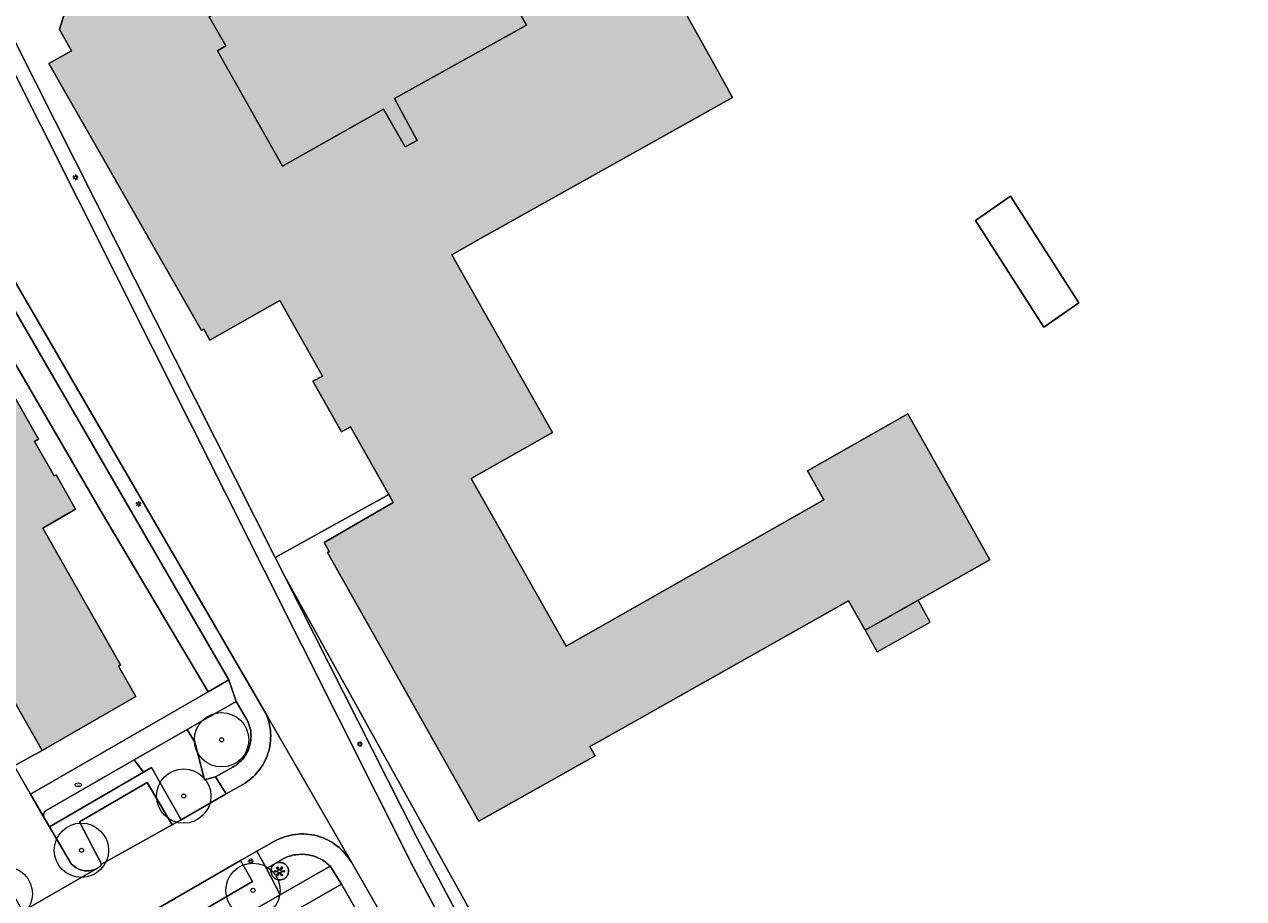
# Model space of a CAD drawing. Header units: metres. Extents: x 187482 to 189800, y 333582 to 335019.
# Tile 176 of 256: x 189212 to 189325, y 333997 to 334078. Entities that reach past the tile are written whole.
import ezdxf
from ezdxf.enums import TextEntityAlignment as Align

# ---------------------------------------------------------------- set-up
doc = ezdxf.new("R2010")
doc.units = ezdxf.units.M
doc.layers.get('0').update_dxf_attribs({"color": 252, "lineweight": 18})
for name, color, linetype, lineweight in [('B-WE-GR-BEPLANTING_CULTUUR_BODEMBEDEKKER-GV', 252, 'Continuous', 18), ('B-WE-GR-BEPLANTING_CULTUUR_HEESTERS-GV', 252, 'Continuous', 18), ('B-WE-GR-BEPLANTING_CULTUUR_ROOS-GV', 252, 'Continuous', 18), ('B-WE-GR-BOOM-S', 252, 'Continuous', 18), ('B-WE-IE-KUNSTOBJECT-S', 252, 'Continuous', 18), ('B-WE-IE-MEUBILAIR-S', 252, 'Continuous', 18), ('B-WE-IE-TERREINAFSCHEIDING_KUNSTMATIG_MUUR-G', 252, 'IE-TERREINAFSCHEIDING_KUNSTMATIG-SO', 18), ('B-WE-OG-BEBOUWING-GV', 252, 'Continuous', 18), ('B-WE-OG-BEBOUWING_LUIFEL-GV', 252, 'Continuous', 18), ('B-WE-OG-TERREIN_ERF-GV', 252, 'Continuous', 18), ('B-WE-VH-GESLOTENVERHARDING_ASFALT-GV', 252, 'Continuous', 18), ('B-WE-VH-OPENVERHARDING_BETONSTRAATSTEEN-GV', 252, 'Continuous', 18), ('B-WE-VH-OPENVERHARDING_SIERBESTRATING-GV', 252, 'Continuous', 18), ('B-WE-VH-OPENVERHARDING_TEGEL-GV', 252, 'Continuous', 18)]:
    doc.layers.add(name, color=color, linetype=linetype, lineweight=lineweight)
doc.layers.add('B-WE-OG-BEBOUWING-V', color=7, linetype='Continuous', lineweight=18, true_color=0xf0f0f0)
doc.styles.add('NLCS-ISO', font='NLCS-ISO.ttf')
doc.linetypes.add('IE-TERREINAFSCHEIDING_KUNSTMATIG-SO', pattern='A,4,[82,NLCS.SHX,S=0.75,R=90,X=0,Y=0],4,-2', length=10)

# ---------------------------------------------------------------- blocks, each defined once
blk = doc.blocks.new('SIE-MEUBILAIR_PAAL_LICHTMAST-SO')
for points in [[(-0.62, 0), (-1, 0)], [(-0.71, 0.71), (-0.44, 0.44)], [(0, 1), (0, 0.62)], [(0.44, 0.44), (0.71, 0.71)], [(1, 0), (0.62, 0)], [(-0.71, -0.71), (-0.44, -0.44)], [(0, -0.62), (0, -1)], [(0.44, -0.44), (0.71, -0.71)]]:
    blk.add_lwpolyline(points)
blk.add_circle((0, 0), 0.5)
blk = doc.blocks.new('SIE-MEUBILAIR_PUT_BRANDKRAAN-SO')
blk.add_ellipse((0, 0), major_axis=(1.25, 0), ratio=0.54)
at = {"style": 'NLCS-ISO'}
blk.add_text('bk', height=0.75, dxfattribs=at).set_placement((0.03, 0), align=Align.MIDDLE_CENTER)
blk = doc.blocks.new('SIE-KUNSTOBJECT-SO')
at = {"flags": 128}
blk.add_lwpolyline([(0.27, -0.73, 0.700208), (-0.27, -0.73), (-0.56, -1.53, -1), (-1.05, -1.25), (-0.5, -0.6, 0.700208), (-0.77, -0.13), (-1.6, -0.28, -1), (-1.6, 0.28), (-0.77, 0.13, 0.700208), (-0.5, 0.6), (-1.05, 1.25, -1), (-0.56, 1.53), (-0.27, 0.73, 0.700208), (0.27, 0.73), (0.56, 1.53, -1), (1.05, 1.25), (0.5, 0.6, 0.700208), (0.77, 0.13), (1.6, 0.28, -1), (1.6, -0.28), (0.77, -0.13, 0.700208), (0.5, -0.6), (1.05, -1.25, -1), (0.56, -1.53)], format="xyb", close=True, dxfattribs=at)
blk = doc.blocks.new('SGR-BOOM_GBKN-SO')
at = {"color": 0, "linetype": 'ByBlock', "lineweight": 18}
for radius in [2, 0.15]:
    blk.add_circle((0, 0), radius, dxfattribs=at)

msp = doc.modelspace()

# ---------------------------------------------------------------- hatches: boundary and pattern name
at = {"layer": 'B-WE-OG-BEBOUWING-V'}
h = msp.add_hatch(color=256, dxfattribs=at)
h.dxf.hatch_style = 1
h.paths.add_polyline_path([(189230.865, 334075.546), (189229.337, 334078.235), (189231.322, 334079.361), (189228.18, 334084.871), (189228.901, 334085.635), (189228.559, 334087.683), (189250.683, 334091.338), (189258.552, 334077.467), (189246.386, 334070.705), (189248.49, 334066.836), (189247.361, 334066.25), (189245.394, 334069.719), (189236.095, 334064.474), (189230.085, 334075.105)], flags=16)
h.paths.add_polyline_path([(189275.359, 334099.762), (189270.545, 334097.388), (189268.51, 334097.979), (189267.793, 334095.952), (189264.462, 334094.419), (189264.319, 334094.68), (189259.388, 334091.809), (189258.246, 334093.985), (189274.241, 334100.962), (189273.977, 334101.523), (189275.127, 334102.181), (189276.244, 334101.942)], flags=16)
h.paths.add_polyline_path([(189256.75, 334104.214), (189271.897, 334110.933), (189276.257, 334103.568), (189275.323, 334102.635), (189278.584, 334100.806), (189281.988, 334099.573), (189281.702, 334098.783), (189304.751, 334090.431), (189305.09, 334091.363), (189306.397, 334090.892), (189310.968, 334093.139), (189311.152, 334092.69), (189327.411, 334100.659), (189337.45, 334105.579), (189336.645, 334107.214), (189341.402, 334109.542), (189339.682, 334113.269), (189338.552, 334113.66), (189334.486, 334111.713), (189333.73, 334113.266), (189337.771, 334115.236), (189338.175, 334116.362), (189338.083, 334116.52), (189340.16, 334117.516), (189338.636, 334120.677), (189341.453, 334122.042), (189343.01, 334118.91), (189345.686, 334120.179), (189343.996, 334123.403), (189347.249, 334125.116), (189344.73, 334130.281), (189341.568, 334128.737), (189340.013, 334131.92), (189339.47, 334131.656), (189334.586, 334129.285), (189336.183, 334125.995), (189333.008, 334124.454), (189333.826, 334122.769), (189335.528, 334119.263), (189331.726, 334117.49), (189330.584, 334119.496), (189318.159, 334113.168), (189309.081, 334108.545), (189304.973, 334106.453), (189289.526, 334112.041), (189287.045, 334110.996), (189286.104, 334111.336), (189285.456, 334109.54), (189283.01, 334110.423), (189293.606, 334139.758), (189293.813, 334139.683), (189295.199, 334143.52), (189281.621, 334148.425), (189280.229, 334144.613), (189280.436, 334144.537), (189274.252, 334127.653), (189273.812, 334126.453), (189269.62, 334115.006), (189267.808, 334115.669), (189268.733, 334118.195), (189267.179, 334121.608), (189264.239, 334120.198), (189265.155, 334118.151), (189264.672, 334116.883), (189263.536, 334117.238), (189263.685, 334117.715), (189261.471, 334122.614), (189256.398, 334124.475), (189251.52, 334122.17), (189249.684, 334117.114), (189252.023, 334112.235), (189253.202, 334111.823), (189253.863, 334110.721)], flags=17)
h = msp.add_hatch(color=256, dxfattribs=at)
h.dxf.hatch_style = 1
h.paths.add_polyline_path([(189230.865, 334075.546), (189229.337, 334078.235), (189231.322, 334079.361), (189228.18, 334084.871), (189228.901, 334085.635), (189228.559, 334087.683), (189250.683, 334091.338), (189258.552, 334077.467), (189246.386, 334070.705), (189248.49, 334066.836), (189247.361, 334066.25), (189245.394, 334069.719), (189236.095, 334064.474), (189230.085, 334075.105)], flags=16)
h.paths.add_polyline_path([(189275.359, 334099.762), (189270.545, 334097.388), (189268.51, 334097.979), (189267.793, 334095.952), (189264.462, 334094.419), (189264.319, 334094.68), (189259.388, 334091.809), (189258.246, 334093.985), (189274.241, 334100.962), (189273.977, 334101.523), (189275.127, 334102.181), (189276.244, 334101.942)], flags=16)
h.paths.add_polyline_path([(189278.584, 334100.806), (189275.323, 334102.635), (189276.257, 334103.568), (189271.897, 334110.933), (189256.75, 334104.214), (189246.996, 334099.887), (189247.068, 334099.717), (189247.358, 334099.867), (189247.41, 334099.551), (189221.092, 334095.195), (189221.626, 334089.901), (189217.772, 334089.505), (189216.651, 334085.876), (189215.785, 334083.07), (189215.71, 334082.828), (189217.162, 334082.389), (189215.542, 334077.066), (189216.644, 334075.096), (189214.564, 334073.924), (189228.633, 334049.368), (189228.833, 334049.482), (189229.404, 334048.478), (189235.836, 334052.116), (189239.777, 334045.154), (189238.878, 334044.687), (189241.511, 334040.042), (189242.328, 334040.505), (189245.859, 334034.276), (189246.273, 334033.545), (189239.906, 334029.849), (189240.378, 334029.036), (189240.222, 334028.945), (189254.171, 334004.203), (189264.859, 334010.229), (189264.383, 334011.074), (189265.596, 334011.757), (189288.194, 334024.487), (189289.717, 334021.787), (189301.2, 334028.269), (189299.879, 334030.618), (189293.659, 334041.684), (189284.421, 334036.438), (189285.927, 334033.786), (189262.214, 334020.32), (189253.459, 334035.738), (189260.946, 334039.99), (189254.066, 334052.105), (189251.662, 334056.338), (189254.523, 334057.939), (189271.915, 334067.669), (189277.521, 334070.806), (189276.073, 334073.404), (189270.685, 334083.074), (189274.606, 334085.281), (189271.958, 334089.987), (189268.036, 334087.78), (189265.751, 334091.88), (189271.079, 334094.523), (189273.093, 334093.844), (189273.882, 334095.894), (189276.736, 334097.335), (189277.387, 334097.663)], flags=17)
h.paths.add_polyline_path([(189295.725, 334022.535), (189294.594, 334024.54), (189289.717, 334021.787), (189290.847, 334019.784)], flags=16)
h = msp.add_hatch(color=256, dxfattribs=at)
h.dxf.hatch_style = 1
h.paths.add_polyline_path([(189213.953, 334010.731), (189222.582, 334015.677), (189220.987, 334018.479), (189221.178, 334018.588), (189214.014, 334031.16), (189217.025, 334032.921), (189215.233, 334036.086), (189215.042, 334035.977), (189213.232, 334039.14), (189213.614, 334039.359), (189207.698, 334049.765), (189207.314, 334049.547), (189205.51, 334052.726), (189205.702, 334052.835), (189203.363, 334056.789), (189200.028, 334057.688), (189200.085, 334057.901), (189186.849, 334061.538), (189186.127, 334062.834), (189184.014, 334061.658), (189184.343, 334061.083), (189182.127, 334059.817), (189181.803, 334060.384), (189181.096, 334059.986), (189181.523, 334059.228), (189181.776, 334059.37), (189186.521, 334050.949), (189186.981, 334051.196), (189196.95, 334048.488), (189207.021, 334030.863), (189203.599, 334028.836)], flags=17)

# ---------------------------------------------------------------- linework, layer by layer
at = {"layer": 'B-WE-GR-BEPLANTING_CULTUUR_BODEMBEDEKKER-GV', "flags": 128}
msp.add_lwpolyline([(189183.58, 334067.742), (189181.341, 334066.447), (189178.973, 334065.021), (189180.467, 334062.294), (189182.919, 334063.619), (189184.014, 334061.658), (189186.127, 334062.834), (189188.948, 334063.855), (189198.839, 334061.064), (189204.423, 334058.272), (189210.725, 334047.583), (189219.499, 334032.507), (189229.245, 334016.13), (189231.133, 334017.218), (189205.142, 334062.001), (189198.207, 334063.827), (189196.97, 334063.077), (189191.224, 334064.614), (189190.484, 334065.94)], close=True, dxfattribs=at)
msp.add_lwpolyline([(189214.14, 334004.528), (189214.634, 334003.684), (189223.269, 334008.723), (189222.435, 334009.859), (189214.324, 334005.205)], dxfattribs=at)
at = {"layer": 'B-WE-GR-BEPLANTING_CULTUUR_BODEMBEDEKKER-GV'}
for points in [[(189214.178, 334005.078, 0.0948984), (189214.092, 334004.905)], [(189214.324, 334005.205, 0.0991871), (189214.178, 334005.078)], [(189214.092, 334004.905, 0.0931502), (189214.078, 334004.712)], [(189214.078, 334004.712, 0.0977188), (189214.14, 334004.528)]]:
    msp.add_lwpolyline(points, format="xyb", dxfattribs=at)
at = {"layer": 'B-WE-GR-BEPLANTING_CULTUUR_HEESTERS-GV', "flags": 128}
for points in [[(189207.698, 334049.765), (189213.614, 334039.359), (189213.232, 334039.14), (189215.042, 334035.977), (189215.233, 334036.086), (189217.025, 334032.921), (189214.014, 334031.16), (189221.178, 334018.588), (189220.987, 334018.479), (189222.582, 334015.677), (189213.953, 334010.731), (189211.384, 334009.297), (189212.873, 334006.696), (189229.245, 334016.13), (189219.499, 334032.507), (189210.725, 334047.583)], [(189219.048, 333999.893), (189219.059, 333999.899), (189219.063, 333999.901), (189219.068, 333999.904), (189219.072, 333999.907), (189219.077, 333999.909), (189219.081, 333999.912), (189219.086, 333999.914), (189219.09, 333999.917), (189219.281, 334000.029), (189219.428, 334000.272), (189217.389, 334004.158), (189223.618, 334007.759), (189225.909, 334003.871), (189226.739, 334004.346), (189225.229, 334007.025), (189224.025, 334009.164), (189223.269, 334008.723), (189214.634, 334003.684), (189216.623, 334000.288), (189216.95, 334000)], [(189236.197, 334000.776), (189235.394, 334000.317)], [(189235.394, 334000.317), (189234.605, 333999.867), (189235.855, 333997.442), (189240.46, 334000.074)], [(189235.109, 334000), (189235.394, 334000.317)]]:
    msp.add_lwpolyline(points, dxfattribs=at)
for points in [[(189230.882, 334006.72), (189229.912, 334008.293), (189228.913, 334008.005), (189228.007, 334011.487), (189227.31, 334012.656), (189222.435, 334009.859), (189223.269, 334008.723), (189224.025, 334009.164), (189225.229, 334007.025), (189226.739, 334004.346)], [(189216.751, 333991.667), (189218.976, 333987.794), (189235.855, 333997.442), (189234.605, 333999.867), (189233.715, 334001.444), (189232.217, 334000.583), (189233.303, 333998.653), (189218.953, 333990.29), (189217.797, 333992.262)]]:
    msp.add_lwpolyline(points, close=True, dxfattribs=at)
at = {"layer": 'B-WE-GR-BEPLANTING_CULTUUR_HEESTERS-GV'}
for points in [[(189237.293, 334001.13, 0.080179), (189236.197, 334000.776)], [(189238.444, 334001.125, 0.0790565), (189237.293, 334001.13)], [(189239.536, 334000.761, 0.079121), (189238.444, 334001.125)], [(189240.46, 334000.074, 0.0788613), (189239.536, 334000.761)], [(189216.95, 334000, 0.0706278), (189217.453, 333999.746)], [(189217.453, 333999.746, 0.0719596), (189218.008, 333999.644)], [(189218.008, 333999.644, 0.0700956), (189218.549, 333999.698)], [(189218.549, 333999.698, 0.066967), (189219.048, 333999.893)], [(189235.028, 333999.51, -0.1569039), (189235.109, 334000)], [(189235.245, 333999.064, -0.1550864), (189235.028, 333999.51)], [(189235.394, 334000.317, -0.0962183), (189235.703, 334000.419)], [(189235.703, 334000.419, -0.0956353), (189236.027, 334000.396)], [(189236.027, 334000.396, -0.0979594), (189236.321, 334000.249)], [(189236.321, 334000.249, -0.099237), (189236.536, 334000)], [(189236.596, 333999.363, -0.1039485), (189236.434, 333999.079)], [(189236.536, 334000, -0.1027027), (189236.632, 333999.688)], [(189236.632, 333999.688, -0.0982784), (189236.596, 333999.363)], [(189235.68, 333998.825, -0.1542059), (189235.245, 333999.064)], [(189236.173, 333998.882, -0.1562092), (189235.68, 333998.825)], [(189236.434, 333999.079, -0.104592), (189236.173, 333998.882)]]:
    msp.add_lwpolyline(points, format="xyb", dxfattribs=at)
at = {"layer": 'B-WE-GR-BEPLANTING_CULTUUR_ROOS-GV', "flags": 128}
msp.add_lwpolyline([(189232.715, 334013.71), (189231.8, 334015.232), (189227.31, 334012.656), (189228.007, 334011.487), (189228.913, 334008.005), (189229.912, 334008.293), (189231.504, 334009.178)], dxfattribs=at)
at = {"layer": 'B-WE-GR-BEPLANTING_CULTUUR_ROOS-GV'}
for points in [[(189233.15, 334012.485, 0.1002338), (189232.715, 334013.71)], [(189233.071, 334011.187, 0.1009258), (189233.15, 334012.485)], [(189232.492, 334010.023, 0.1004475), (189233.071, 334011.187)], [(189231.504, 334009.178, 0.099867), (189232.492, 334010.023)]]:
    msp.add_lwpolyline(points, format="xyb", dxfattribs=at)
at = {"layer": 'B-WE-IE-TERREINAFSCHEIDING_KUNSTMATIG_MUUR-G', "ltscale": 0.2, "flags": 128}
for points in [[(189235.418, 334028.481), (189245.859, 334034.276)], [(189236.274, 334026.786), (189235.418, 334028.481)], [(189256.05, 333991.121), (189236.274, 334026.786)]]:
    msp.add_lwpolyline(points, dxfattribs=at)
at = {"layer": 'B-WE-OG-BEBOUWING-GV', "flags": 128}
msp.add_lwpolyline([(189230.865, 334075.546), (189229.337, 334078.235), (189231.322, 334079.361), (189228.18, 334084.871), (189228.901, 334085.635), (189228.559, 334087.683), (189250.683, 334091.338), (189258.552, 334077.467), (189246.386, 334070.705), (189248.49, 334066.836), (189247.361, 334066.25), (189245.394, 334069.719), (189236.095, 334064.474), (189230.085, 334075.105)], close=True, dxfattribs=at)
for points in [[(189217.162, 334082.389), (189215.542, 334077.066), (189216.644, 334075.096), (189214.564, 334073.924), (189228.633, 334049.368), (189228.833, 334049.482), (189229.404, 334048.478), (189235.836, 334052.116), (189239.777, 334045.154), (189238.878, 334044.687), (189241.511, 334040.042), (189242.328, 334040.505), (189245.859, 334034.276), (189246.273, 334033.545), (189239.906, 334029.849), (189240.378, 334029.036), (189240.222, 334028.945), (189254.171, 334004.203), (189264.859, 334010.229), (189264.383, 334011.074), (189265.596, 334011.757), (189288.194, 334024.487), (189289.717, 334021.787), (189301.2, 334028.269), (189299.879, 334030.618), (189293.659, 334041.684), (189284.421, 334036.438), (189285.927, 334033.786), (189262.214, 334020.32), (189253.459, 334035.738), (189260.946, 334039.99), (189254.066, 334052.105), (189251.662, 334056.338), (189254.523, 334057.939), (189271.915, 334067.669), (189277.521, 334070.806), (189276.073, 334073.404), (189270.685, 334083.074)], [(189203.599, 334028.836), (189213.953, 334010.731), (189222.582, 334015.677), (189220.987, 334018.479), (189221.178, 334018.588), (189214.014, 334031.16), (189217.025, 334032.921), (189215.233, 334036.086), (189215.042, 334035.977), (189213.232, 334039.14), (189213.614, 334039.359), (189207.698, 334049.765)]]:
    msp.add_lwpolyline(points, dxfattribs=at)
at = {"layer": 'B-WE-OG-BEBOUWING_LUIFEL-GV', "flags": 128}
msp.add_lwpolyline([(189295.725, 334022.535), (189294.594, 334024.54), (189289.717, 334021.787), (189290.847, 334019.784)], close=True, dxfattribs=at)
at = {"layer": 'B-WE-OG-TERREIN_ERF-GV', "flags": 128}
for points in [[(189230.865, 334075.546), (189230.085, 334075.105), (189236.095, 334064.474), (189245.394, 334069.719), (189247.361, 334066.25), (189248.49, 334066.836), (189246.386, 334070.705), (189258.552, 334077.467), (189250.683, 334091.338), (189228.559, 334087.683), (189228.901, 334085.635), (189228.18, 334084.871), (189231.322, 334079.361), (189229.337, 334078.235)], [(189306.191, 334049.671), (189299.887, 334059.476), (189303.112, 334061.72), (189309.416, 334051.915)], [(189306.191, 334049.671), (189309.416, 334051.915), (189303.112, 334061.72), (189299.887, 334059.476)], [(189236.274, 334026.786), (189248.473, 334002.637), (189254.944, 333990.448), (189256.05, 333991.121)]]:
    msp.add_lwpolyline(points, close=True, dxfattribs=at)
for points in [[(189205.92, 334086.908), (189235.418, 334028.481), (189245.859, 334034.276), (189242.328, 334040.505), (189241.511, 334040.042), (189238.878, 334044.687), (189239.777, 334045.154), (189235.836, 334052.116), (189229.404, 334048.478), (189228.833, 334049.482), (189228.633, 334049.368), (189214.564, 334073.924), (189216.644, 334075.096), (189215.542, 334077.066), (189217.162, 334082.389)], [(189270.685, 334083.074), (189276.073, 334073.404), (189277.521, 334070.806), (189271.915, 334067.669), (189254.523, 334057.939), (189251.662, 334056.338), (189254.066, 334052.105), (189260.946, 334039.99), (189253.459, 334035.738), (189262.214, 334020.32), (189285.927, 334033.786), (189284.421, 334036.438), (189293.659, 334041.684), (189299.879, 334030.618), (189301.2, 334028.269), (189289.717, 334021.787), (189288.194, 334024.487), (189265.596, 334011.757), (189264.383, 334011.074), (189264.859, 334010.229), (189254.171, 334004.203), (189240.222, 334028.945), (189240.378, 334029.036), (189239.906, 334029.849), (189246.273, 334033.545), (189245.859, 334034.276), (189235.418, 334028.481), (189236.274, 334026.786), (189256.05, 333991.121)], [(189213.953, 334010.731), (189203.599, 334028.836), (189201.462, 334027.623)], [(189201.258, 334026.989), (189205.188, 334020.122), (189211.384, 334009.297), (189213.953, 334010.731)], [(189208.207, 333916.821), (189258.799, 333945.715), (189265.636, 333949.57), (189266.842, 333954.231), (189241.498, 333998.406), (189196.951, 333972.915)]]:
    msp.add_lwpolyline(points, dxfattribs=at)
at = {"layer": 'B-WE-VH-GESLOTENVERHARDING_ASFALT-GV', "flags": 128}
for points in [[(189272.665, 333955.947), (189272.619, 333956.049), (189272.572, 333956.151), (189272.523, 333956.252), (189272.474, 333956.352), (189272.423, 333956.452), (189272.371, 333956.551), (189272.317, 333956.65), (189272.263, 333956.748), (189250.891, 333994.756), (189248.107, 334000), (189206.922, 334081.921)], [(189197.19, 334078.492), (189198.552, 334076.001), (189234.541, 334014.118), (189242.42, 334000.437), (189251.083, 333985.337), (189252.578, 333986.237), (189268.859, 333957.927), (189267.34, 333957.002), (189268.37, 333955.207)]]:
    msp.add_lwpolyline(points, dxfattribs=at)
at = {"layer": 'B-WE-VH-OPENVERHARDING_BETONSTRAATSTEEN-GV', "flags": 128}
for points in [[(189200.27, 334016.738), (189207.577, 334003.94), (189209.015, 334001.421), (189212.159, 333995.914), (189212.461, 333996.099), (189219.048, 333999.893)], [(189214.324, 334005.205), (189222.435, 334009.859), (189227.31, 334012.656), (189231.8, 334015.232), (189231.133, 334017.218), (189229.245, 334016.13), (189212.873, 334006.696)], [(189242.42, 334000.437), (189234.541, 334014.118)], [(189216.95, 334000), (189216.623, 334000.288), (189214.634, 334003.684), (189214.14, 334004.528), (189212.873, 334006.696), (189211.384, 334009.297)], [(189232.429, 334007.603), (189230.882, 334006.72), (189226.739, 334004.346), (189225.909, 334003.871), (189219.428, 334000.272), (189219.281, 334000.029), (189219.09, 333999.917), (189219.086, 333999.914), (189219.081, 333999.912), (189219.077, 333999.909), (189219.072, 333999.907), (189219.068, 333999.904), (189219.063, 333999.901), (189219.059, 333999.899), (189219.048, 333999.893), (189212.461, 333996.099), (189215.406, 333990.902), (189216.751, 333991.667), (189217.797, 333992.262), (189232.217, 334000.583), (189233.715, 334001.444), (189235.343, 334002.364)], [(189212.873, 334006.696), (189214.14, 334004.528)], [(189235.343, 334002.364), (189233.715, 334001.444), (189234.605, 333999.867), (189235.394, 334000.317)], [(189235.394, 334000.317), (189236.197, 334000.776)], [(189196.951, 333972.915), (189241.498, 333998.406), (189240.46, 334000.074), (189235.855, 333997.442), (189218.976, 333987.794), (189217.395, 333986.863), (189177.052, 333963.738)], [(189240.46, 334000.074), (189241.498, 333998.406), (189266.842, 333954.231), (189268.572, 333950.591)], [(189268.37, 333955.207), (189267.34, 333957.002), (189251.083, 333985.337), (189242.42, 334000.437)]]:
    msp.add_lwpolyline(points, dxfattribs=at)
at = {"layer": 'B-WE-VH-OPENVERHARDING_BETONSTRAATSTEEN-GV'}
for points in [[(189234.541, 334014.118, -0.0930027), (189234.984, 334012.304)], [(189234.984, 334012.304, -0.0928527), (189234.744, 334010.452)], [(189234.744, 334010.452, -0.0925106), (189233.852, 334008.812)], [(189233.852, 334008.812, -0.0919552), (189232.429, 334007.603)], [(189214.092, 334004.905, -0.0948984), (189214.178, 334005.078)], [(189214.178, 334005.078, -0.0991871), (189214.324, 334005.205)], [(189214.078, 334004.712, -0.0931502), (189214.092, 334004.905)], [(189214.14, 334004.528, -0.0977188), (189214.078, 334004.712)], [(189237.262, 334002.999, 0.0976209), (189235.343, 334002.364)], [(189235.343, 334002.364, -0.0976209), (189237.262, 334002.999)], [(189239.278, 334002.856, 0.0977192), (189237.262, 334002.999)], [(189237.262, 334002.999, -0.0977192), (189239.278, 334002.856)], [(189241.088, 334001.957, 0.0978091), (189239.278, 334002.856)], [(189239.278, 334002.856, -0.0978091), (189241.088, 334001.957)], [(189242.42, 334000.437, 0.0869485), (189241.088, 334001.957)], [(189241.088, 334001.957, -0.0869485), (189242.42, 334000.437)], [(189236.197, 334000.776, -0.080179), (189237.293, 334001.13)], [(189237.293, 334001.13, -0.0790565), (189238.444, 334001.125)], [(189238.444, 334001.125, -0.079121), (189239.536, 334000.761)], [(189239.536, 334000.761, -0.0788613), (189240.46, 334000.074)], [(189217.453, 333999.746, -0.0706278), (189216.95, 334000)], [(189218.008, 333999.644, -0.0719596), (189217.453, 333999.746)], [(189218.549, 333999.698, -0.0700956), (189218.008, 333999.644)], [(189219.048, 333999.893, -0.066967), (189218.549, 333999.698)]]:
    msp.add_lwpolyline(points, format="xyb", dxfattribs=at)
at = {"layer": 'B-WE-VH-OPENVERHARDING_BETONSTRAATSTEEN-GV', "flags": 128}
for points in [[(189219.428, 334000.272), (189225.909, 334003.871), (189223.618, 334007.759), (189217.389, 334004.158)], [(189232.217, 334000.583), (189217.797, 333992.262), (189218.953, 333990.29), (189233.303, 333998.653)]]:
    msp.add_lwpolyline(points, close=True, dxfattribs=at)
at = {"layer": 'B-WE-VH-OPENVERHARDING_SIERBESTRATING-GV'}
for points in [[(189235.109, 334000, 0.1569039), (189235.028, 333999.51)], [(189235.028, 333999.51, 0.1550864), (189235.245, 333999.064)], [(189235.703, 334000.419, 0.0962183), (189235.394, 334000.317)], [(189236.027, 334000.396, 0.0956353), (189235.703, 334000.419)], [(189236.321, 334000.249, 0.0979594), (189236.027, 334000.396)], [(189236.536, 334000, 0.099237), (189236.321, 334000.249)], [(189236.434, 333999.079, 0.1039485), (189236.596, 333999.363)], [(189236.632, 333999.688, 0.1027027), (189236.536, 334000)], [(189236.596, 333999.363, 0.0982784), (189236.632, 333999.688)], [(189235.245, 333999.064, 0.1542059), (189235.68, 333998.825)], [(189235.68, 333998.825, 0.1562092), (189236.173, 333998.882)], [(189236.173, 333998.882, 0.104592), (189236.434, 333999.079)]]:
    msp.add_lwpolyline(points, format="xyb", dxfattribs=at)
at = {"layer": 'B-WE-VH-OPENVERHARDING_SIERBESTRATING-GV', "flags": 128}
msp.add_lwpolyline([(189235.394, 334000.317), (189235.109, 334000)], dxfattribs=at)
at = {"layer": 'B-WE-VH-OPENVERHARDING_TEGEL-GV', "flags": 128}
for points in [[(189236.274, 334026.786), (189235.418, 334028.481), (189205.92, 334086.908), (189204.73, 334087.507), (189204.738, 334086.562), (189205.03, 334085.662), (189206.922, 334081.921), (189248.107, 334000), (189250.891, 333994.756), (189272.263, 333956.748), (189272.317, 333956.65), (189272.371, 333956.551), (189272.423, 333956.452), (189272.474, 333956.352), (189272.523, 333956.252), (189272.572, 333956.151), (189272.619, 333956.049), (189272.665, 333955.947)], [(189198.552, 334076.001), (189197.361, 334075.395), (189198.504, 334073.426), (189200.058, 334070.749), (189200.519, 334069.955), (189203.851, 334064.214), (189205.142, 334062.001), (189231.133, 334017.218), (189231.8, 334015.232), (189232.715, 334013.71)], [(189234.541, 334014.118), (189198.552, 334076.001)], [(189273.881, 333956.604), (189254.944, 333990.448), (189248.473, 334002.637), (189236.274, 334026.786)], [(189231.504, 334009.178), (189229.912, 334008.293), (189230.882, 334006.72), (189232.429, 334007.603)]]:
    msp.add_lwpolyline(points, dxfattribs=at)
at = {"layer": 'B-WE-VH-OPENVERHARDING_TEGEL-GV'}
for points in [[(189234.984, 334012.304, 0.0930027), (189234.541, 334014.118)], [(189232.715, 334013.71, -0.1002338), (189233.15, 334012.485)], [(189233.15, 334012.485, -0.1009258), (189233.071, 334011.187)], [(189234.744, 334010.452, 0.0928527), (189234.984, 334012.304)], [(189233.071, 334011.187, -0.1004475), (189232.492, 334010.023)], [(189232.492, 334010.023, -0.099867), (189231.504, 334009.178)], [(189233.852, 334008.812, 0.0925106), (189234.744, 334010.452)], [(189232.429, 334007.603, 0.0919552), (189233.852, 334008.812)]]:
    msp.add_lwpolyline(points, format="xyb", dxfattribs=at)

# ---------------------------------------------------------------- block references
at = {"layer": 'B-WE-GR-BOOM-S', "xscale": 1.25, "yscale": 1.25, "zscale": 1.25}
for p in [(189230.47, 334011.7), (189226.99, 334006.52), (189217.57, 334001.54), (189210.55, 333997.527), (189233.364, 333997.848)]:
    msp.add_blockref('SGR-BOOM_GBKN-SO', p, dxfattribs=at)
at = {"layer": 'B-WE-IE-KUNSTOBJECT-S', "xscale": 0.25, "yscale": 0.25, "zscale": 0.25}
msp.add_blockref('SIE-KUNSTOBJECT-SO', (189235.809, 333999.595), dxfattribs=at)
at = {"layer": 'B-WE-IE-MEUBILAIR-S', "xscale": 0.25, "yscale": 0.25, "zscale": 0.25}
for name, p in [('SIE-MEUBILAIR_PAAL_LICHTMAST-SO', (189217.015, 334063.459)), ('SIE-MEUBILAIR_PAAL_LICHTMAST-SO', (189222.824, 334033.401)), ('SIE-MEUBILAIR_PAAL_LICHTMAST-SO', (189243.198, 334011.309)), ('SIE-MEUBILAIR_PUT_BRANDKRAAN-SO', (189217.269, 334007.56)), ('SIE-MEUBILAIR_PAAL_LICHTMAST-SO', (189233.153, 334000.527))]:
    msp.add_blockref(name, p, dxfattribs=at)

doc.saveas('drawing.dxf')
